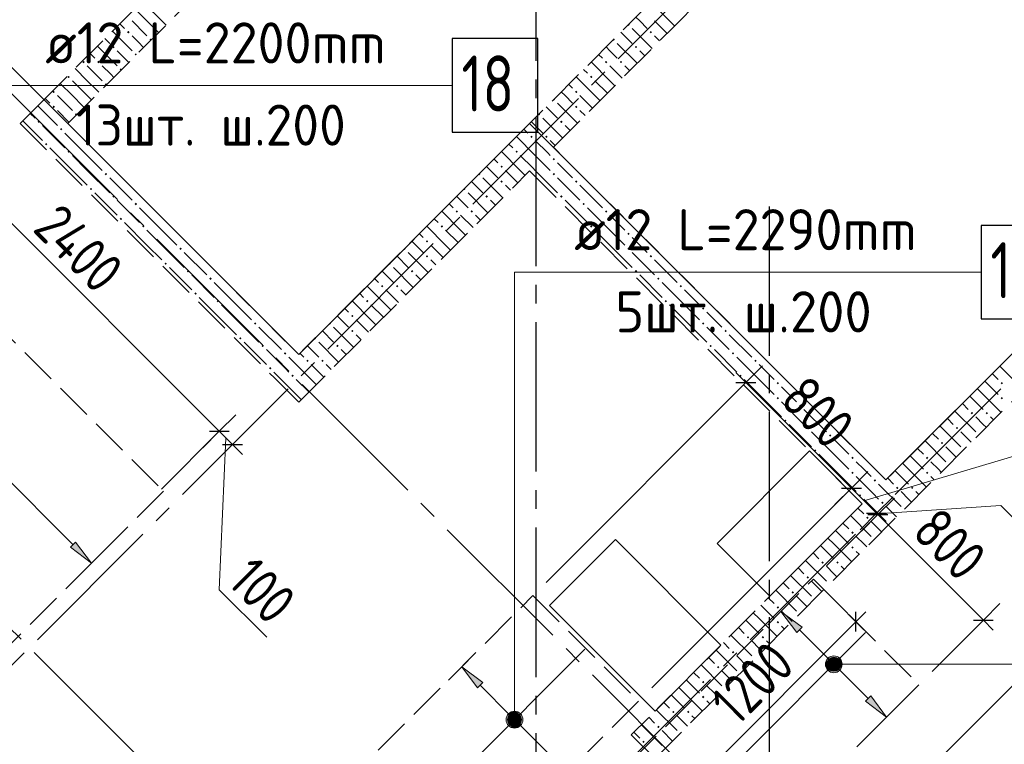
# Model space of a CAD drawing. Header units: millimetres. Extents: x 0 to 43617, y 0 to 59400.
# Tile 9 of 25: x 19059 to 24334, y 20360 to 24240. Entities that reach past the tile are written whole.
import ezdxf

# ---------------------------------------------------------------- set-up
doc = ezdxf.new("R2010")
doc.units = ezdxf.units.MM
doc.linetypes.add('______2', pattern=[270, 200, -70])
doc.linetypes.add('______5', pattern=[1100, 800, -100, 100, -100])
for name, color, linetype, lineweight in [('Standard', 7, 'Continuous', 25), ('ДОП Верх по У', 7, 'Continuous', 25), ('ЖБ Перекрытие верхний уровень', 7, 'Continuous', 35), ('ЖБ Стена верхний уровень', 7, 'Continuous', 35), ('Оси', 40, '______5', 18), ('Позиционная метка номер позиции', 7, 'Continuous', 13), ('Примечания', 7, 'Continuous', 25)]:
    doc.layers.add(name, color=color, linetype=linetype, lineweight=lineweight)
doc.styles.add('GOST 2.304-81', font='txt')
doc.styles.add('ISOCPEUR', font='txt')

msp = doc.modelspace()

# ---------------------------------------------------------------- hatches: boundary and pattern name
at = {"layer": 'ДОП Верх по У', "linetype": 'Continuous', "lineweight": 13, "transparency": 33554687}
for points in [[(19330.5, 21414.6), (19443.6, 21329.8), (19358.7, 21442.9)], [(23384.4, 20797.8), (23410.9, 20824.3), (23394, 20814.8)], [(23410.9, 20824.3), (23384.4, 20797.8), (23384.4, 20778.7)], [(23410.9, 20824.3), (23384.4, 20778.7), (23430, 20824.3)], [(23430, 20824.3), (23384.4, 20778.7), (23394, 20761.7)], [(23430, 20824.3), (23394, 20761.7), (23447, 20814.8)], [(23447, 20814.8), (23394, 20761.7), (23410.9, 20752.2)], [(23447, 20814.8), (23410.9, 20752.2), (23456.5, 20797.8)], [(23456.5, 20797.8), (23410.9, 20752.2), (23430, 20752.2)], [(23456.5, 20797.8), (23430, 20752.2), (23456.5, 20778.7)], [(23456.5, 20778.7), (23430, 20752.2), (23447, 20761.7)], [(23590.2, 20590.3), (23703.3, 20505.4), (23618.5, 20618.5)], [(21673.9, 20501.5), (21700.4, 20528), (21683.4, 20518.4)], [(21700.4, 20528), (21673.9, 20501.5), (21673.9, 20482.4)], [(21700.4, 20528), (21673.9, 20482.4), (21719.5, 20528)], [(21719.5, 20528), (21673.9, 20482.4), (21683.4, 20465.4)], [(21719.5, 20528), (21683.4, 20465.4), (21736.4, 20518.4)], [(21736.4, 20518.4), (21683.4, 20465.4), (21700.4, 20455.9)], [(21736.4, 20518.4), (21700.4, 20455.9), (21746, 20501.5)], [(21746, 20501.5), (21700.4, 20455.9), (21719.5, 20455.9)], [(21746, 20501.5), (21719.5, 20455.9), (21746, 20482.4)], [(21746, 20482.4), (21719.5, 20455.9), (21736.4, 20465.4)]]:
    msp.add_hatch(color=7, dxfattribs=at).paths.add_polyline_path(points)
for points in [[(23222.5, 20958), (23137.6, 21071.1), (23250.8, 20986.2)], [(21511.9, 20661.6), (21427.1, 20774.7), (21540.2, 20689.9)]]:
    msp.add_hatch(color=7, dxfattribs=at).paths.add_polyline_path(points, flags=16)
at = {"layer": 'ЖБ Стена верхний уровень', "linetype": 'Continuous', "lineweight": 18, "transparency": 33554687}
for points in [[(22323.7, 24216.9), (22327.4, 24213.1), (22321, 24206.6), (22317.2, 24210.4)], [(19634.5, 24173.1), (19640.9, 24179.6), (19647.4, 24173.1), (19640.9, 24166.6)], [(22434.5, 24173.1), (22440.9, 24179.6), (22447.4, 24173.1), (22440.9, 24166.6)], [(19754.4, 24133.1), (19760.9, 24139.6), (19766.2, 24134.3), (19759.7, 24127.8)], [(22243.7, 24136.9), (22247.4, 24133.1), (22240.9, 24126.6), (22237.2, 24130.4)], [(19554.4, 24093.1), (19560.9, 24099.6), (19567.4, 24093.1), (19560.9, 24086.6)], [(19674.5, 24053.1), (19681, 24059.6), (19686.2, 24054.3), (19679.7, 24047.9)], [(22354.4, 24093.1), (22360.9, 24099.6), (22367.4, 24093.1), (22360.9, 24086.6)], [(19394.5, 24013.1), (19401, 24019.6), (19407.5, 24013.1), (19401, 24006.6)], [(19474.5, 24013.1), (19481, 24019.6), (19487.5, 24013.1), (19481, 24006.6)], [(22194.5, 24013.1), (22201, 24019.6), (22207.5, 24013.1), (22201, 24006.6)], [(22274.5, 24013.1), (22281, 24019.6), (22287.5, 24013.1), (22281, 24006.6)], [(19594.5, 23973.1), (19601, 23979.6), (19606.2, 23974.3), (19599.7, 23967.8)], [(19314.5, 23933.1), (19321, 23939.6), (19327.4, 23933.1), (19321, 23926.6)], [(19514.5, 23893.1), (19521, 23899.6), (19526.2, 23894.3), (19519.7, 23887.8)], [(22114.5, 23933.1), (22121, 23939.6), (22127.4, 23933.1), (22121, 23926.6)], [(19234.5, 23853.1), (19240.9, 23859.6), (19247.4, 23853.1), (19240.9, 23846.6)], [(22034.5, 23853.1), (22040.9, 23859.6), (22047.4, 23853.1), (22040.9, 23846.6)], [(21923.7, 23816.9), (21927.4, 23813.1), (21921, 23806.6), (21917.2, 23810.4)], [(19234.5, 23773.1), (19240.9, 23779.6), (19247.4, 23773.1), (19240.9, 23766.6)], [(22034.5, 23773.1), (22040.9, 23779.6), (22047.4, 23773.1), (22040.9, 23766.6)], [(19154.4, 23693.1), (19160.9, 23699.6), (19167.4, 23693.1), (19160.9, 23686.6)], [(21843.7, 23736.9), (21847.4, 23733.1), (21840.9, 23726.6), (21837.2, 23730.4)], [(21954.4, 23693.1), (21960.9, 23699.6), (21967.4, 23693.1), (21960.9, 23686.6)], [(19274.5, 23653.1), (19281, 23659.6), (19287.5, 23653.1), (19281, 23646.6)], [(21794.5, 23613.1), (21801, 23619.6), (21807.5, 23613.1), (21801, 23606.6)], [(21874.5, 23613.1), (21881, 23619.6), (21887.5, 23613.1), (21881, 23606.6)], [(19194.5, 23573.1), (19201, 23579.6), (19207.5, 23573.1), (19201, 23566.6)], [(19314.5, 23533.1), (19321, 23539.6), (19327.4, 23533.1), (19321, 23526.6)], [(21714.5, 23533.1), (21721, 23539.6), (21727.4, 23533.1), (21721, 23526.6)], [(21914.5, 23493.1), (21921, 23499.6), (21927.4, 23493.1), (21921, 23486.6)], [(21634.5, 23453.1), (21640.9, 23459.6), (21647.4, 23453.1), (21640.9, 23446.6)], [(19514.5, 23413.1), (19521, 23419.6), (19527.4, 23413.1), (19521, 23406.6)], [(21523.7, 23416.9), (21527.4, 23413.1), (21521, 23406.6), (21517.2, 23410.4)], [(21634.5, 23373.1), (21640.9, 23379.6), (21647.4, 23373.1), (21640.9, 23366.6)], [(21914.5, 23413.1), (21921, 23419.6), (21927.4, 23413.1), (21921, 23406.6)], [(22034.5, 23373.1), (22040.9, 23379.6), (22047.4, 23373.1), (22040.9, 23366.6)], [(19434.5, 23333.1), (19440.9, 23339.6), (19447.4, 23333.1), (19440.9, 23326.6)], [(21443.7, 23336.9), (21447.4, 23333.1), (21440.9, 23326.6), (21437.2, 23330.4)], [(19554.4, 23293.1), (19560.9, 23299.6), (19567.4, 23293.1), (19560.9, 23286.6)], [(21554.4, 23293.1), (21560.9, 23299.6), (21567.4, 23293.1), (21560.9, 23286.6)], [(21954.4, 23293.1), (21960.9, 23299.6), (21967.4, 23293.1), (21960.9, 23286.6)], [(19674.5, 23253.1), (19681, 23259.6), (19687.5, 23253.1), (19681, 23246.6)], [(21394.5, 23213.1), (21401, 23219.6), (21407.5, 23213.1), (21401, 23206.6)], [(21474.5, 23213.1), (21481, 23219.6), (21487.5, 23213.1), (21481, 23206.6)], [(22074.5, 23253.1), (22081, 23259.6), (22087.5, 23253.1), (22081, 23246.6)], [(22194.5, 23213.1), (22201, 23219.6), (22207.5, 23213.1), (22201, 23206.6)], [(19594.5, 23173.1), (19601, 23179.6), (19607.5, 23173.1), (19601, 23166.6)], [(19714.5, 23133.1), (19721, 23139.6), (19727.4, 23133.1), (19721, 23126.6)], [(21314.5, 23133.1), (21321, 23139.6), (21327.4, 23133.1), (21321, 23126.6)], [(22114.5, 23133.1), (22121, 23139.6), (22127.4, 23133.1), (22121, 23126.6)], [(21234.5, 23053.1), (21240.9, 23059.6), (21247.4, 23053.1), (21240.9, 23046.6)], [(22314.5, 23093.1), (22321, 23099.6), (22327.4, 23093.1), (22321, 23086.6)], [(19914.5, 23013.1), (19921, 23019.6), (19927.4, 23013.1), (19921, 23006.6)], [(21123.7, 23016.9), (21127.4, 23013.1), (21121, 23006.6), (21117.2, 23010.4)], [(22314.5, 23013.1), (22321, 23019.6), (22327.4, 23013.1), (22321, 23006.6)], [(21234.5, 22973.1), (21240.9, 22979.6), (21247.4, 22973.1), (21240.9, 22966.6)], [(22434.5, 22973.1), (22440.9, 22979.6), (22447.4, 22973.1), (22440.9, 22966.6)], [(19834.5, 22933.1), (19840.9, 22939.6), (19847.4, 22933.1), (19840.9, 22926.6)], [(19954.4, 22893.1), (19960.9, 22899.6), (19967.4, 22893.1), (19960.9, 22886.6)], [(21043.7, 22936.9), (21047.4, 22933.1), (21040.9, 22926.6), (21037.2, 22930.4)], [(21154.4, 22893.1), (21160.9, 22899.6), (21167.4, 22893.1), (21160.9, 22886.6)], [(22354.4, 22893.1), (22360.9, 22899.6), (22367.4, 22893.1), (22360.9, 22886.6)], [(20074.5, 22853.1), (20081, 22859.6), (20087.5, 22853.1), (20081, 22846.6)], [(22474.5, 22853.1), (22481, 22859.6), (22487.5, 22853.1), (22481, 22846.6)], [(20994.5, 22813.1), (21001, 22819.6), (21007.5, 22813.1), (21001, 22806.6)], [(21074.5, 22813.1), (21081, 22819.6), (21087.5, 22813.1), (21081, 22806.6)], [(22594.5, 22813.1), (22601, 22819.6), (22607.5, 22813.1), (22601, 22806.6)], [(19994.5, 22773.1), (20001, 22779.6), (20007.5, 22773.1), (20001, 22766.6)], [(20114.5, 22733.1), (20121, 22739.6), (20127.4, 22733.1), (20121, 22726.6)], [(20914.5, 22733.1), (20921, 22739.6), (20927.4, 22733.1), (20921, 22726.6)], [(22514.5, 22733.1), (22521, 22739.6), (22527.4, 22733.1), (22521, 22726.6)], [(22714.5, 22693.1), (22721, 22699.6), (22727.4, 22693.1), (22721, 22686.6)], [(20834.5, 22653.1), (20840.9, 22659.6), (20847.4, 22653.1), (20840.9, 22646.6)], [(20314.5, 22613.1), (20321, 22619.6), (20327.4, 22613.1), (20321, 22606.6)], [(20723.7, 22616.9), (20727.4, 22613.1), (20721, 22606.6), (20717.2, 22610.4)], [(20834.5, 22573.1), (20840.9, 22579.6), (20847.4, 22573.1), (20840.9, 22566.6)], [(22714.5, 22613.1), (22721, 22619.6), (22727.4, 22613.1), (22721, 22606.6)], [(22834.5, 22573.1), (22840.9, 22579.6), (22847.4, 22573.1), (22840.9, 22566.6)], [(20234.5, 22533.1), (20240.9, 22539.6), (20247.4, 22533.1), (20240.9, 22526.6)], [(20643.7, 22536.9), (20647.4, 22533.1), (20640.9, 22526.6), (20637.2, 22530.4)], [(20354.4, 22493.1), (20360.9, 22499.6), (20367.4, 22493.1), (20360.9, 22486.6)], [(20754.4, 22493.1), (20760.9, 22499.6), (20767.4, 22493.1), (20760.9, 22486.6)], [(22754.4, 22493.1), (22760.9, 22499.6), (22767.4, 22493.1), (22760.9, 22486.6)], [(20474.5, 22453.1), (20481, 22459.6), (20487.5, 22453.1), (20481, 22446.6)], [(22874.5, 22453.1), (22881, 22459.6), (22887.5, 22453.1), (22881, 22446.6)], [(20394.5, 22373.1), (20401, 22379.6), (20407.5, 22373.1), (20401, 22366.6)], [(20594.5, 22413.1), (20601, 22419.6), (20607.5, 22413.1), (20601, 22406.6)], [(20674.5, 22413.1), (20681, 22419.6), (20687.5, 22413.1), (20681, 22406.6)], [(22994.5, 22413.1), (23001, 22419.6), (23007.5, 22413.1), (23001, 22406.6)], [(20514.5, 22333.1), (20521, 22339.6), (20527.4, 22333.1), (20521, 22326.6)], [(22914.5, 22333.1), (22921, 22339.6), (22927.4, 22333.1), (22921, 22326.6)], [(23114.5, 22293.1), (23121, 22299.6), (23127.4, 22293.1), (23121, 22286.6)], [(24314.5, 22293.1), (24321, 22299.6), (24327.4, 22293.1), (24321, 22286.6)], [(23114.5, 22213.1), (23121, 22219.6), (23127.4, 22213.1), (23121, 22206.6)], [(24314.5, 22213.1), (24321, 22219.6), (24327.4, 22213.1), (24321, 22206.6)], [(23234.5, 22173.1), (23240.9, 22179.6), (23247.4, 22173.1), (23240.9, 22166.6)], [(24154.4, 22133.1), (24160.9, 22139.6), (24167.4, 22133.1), (24160.9, 22126.6)], [(24234.5, 22133.1), (24240.9, 22139.6), (24247.4, 22133.1), (24240.9, 22126.6)], [(23154.4, 22093.1), (23160.9, 22099.6), (23167.4, 22093.1), (23160.9, 22086.6)], [(23274.5, 22053.1), (23281, 22059.6), (23287.5, 22053.1), (23281, 22046.6)], [(24074.5, 22053.1), (24081, 22059.6), (24087.5, 22053.1), (24081, 22046.6)], [(23394.5, 22013.1), (23401, 22019.6), (23407.5, 22013.1), (23401, 22006.6)], [(23994.5, 21973.1), (24001, 21979.6), (24007.5, 21973.1), (24001, 21966.6)], [(23314.5, 21933.1), (23321, 21939.6), (23327.4, 21933.1), (23321, 21926.6)], [(23514.5, 21893.1), (23521, 21899.6), (23527.4, 21893.1), (23521, 21886.6)], [(23914.5, 21893.1), (23921, 21899.6), (23927.4, 21893.1), (23921, 21886.6)], [(23514.5, 21813.1), (23521, 21819.6), (23527.4, 21813.1), (23521, 21806.6)], [(23914.5, 21813.1), (23921, 21819.6), (23927.4, 21813.1), (23921, 21806.6)], [(23634.5, 21773.1), (23640.9, 21779.6), (23647.4, 21773.1), (23640.9, 21766.6)], [(23754.4, 21733.1), (23760.9, 21739.6), (23767.4, 21733.1), (23760.9, 21726.6)], [(23834.5, 21733.1), (23840.9, 21739.6), (23847.4, 21733.1), (23840.9, 21726.6)], [(23554.4, 21693.1), (23560.9, 21699.6), (23567.4, 21693.1), (23560.9, 21686.6)], [(23674.5, 21653.1), (23681, 21659.6), (23687.5, 21653.1), (23681, 21646.6)], [(23594.5, 21573.1), (23601, 21579.6), (23607.5, 21573.1), (23601, 21566.6)], [(23514.5, 21493.1), (23521, 21499.6), (23527.4, 21493.1), (23521, 21486.6)], [(23514.5, 21413.1), (23521, 21419.6), (23527.4, 21413.1), (23521, 21406.6)], [(23354.4, 21333.1), (23360.9, 21339.6), (23367.4, 21333.1), (23360.9, 21326.6)], [(23434.5, 21333.1), (23440.9, 21339.6), (23447.4, 21333.1), (23440.9, 21326.6)], [(23274.5, 21253.1), (23281, 21259.6), (23287.5, 21253.1), (23281, 21246.6)], [(23194.5, 21173.1), (23201, 21179.6), (23207.5, 21173.1), (23201, 21166.6)], [(23114.5, 21093.1), (23121, 21099.6), (23127.4, 21093.1), (23121, 21086.6)], [(23114.5, 21013.1), (23121, 21019.6), (23127.4, 21013.1), (23121, 21006.6)], [(22954.4, 20933.1), (22960.9, 20939.6), (22967.4, 20933.1), (22960.9, 20926.6)], [(23034.5, 20933.1), (23040.9, 20939.6), (23047.4, 20933.1), (23040.9, 20926.6)], [(22874.5, 20853.1), (22881, 20859.6), (22887.5, 20853.1), (22881, 20846.6)], [(22794.5, 20773.1), (22801, 20779.6), (22807.5, 20773.1), (22801, 20766.6)], [(22714.5, 20693.1), (22721, 20699.6), (22727.4, 20693.1), (22721, 20686.6)], [(22714.5, 20613.1), (22721, 20619.6), (22727.4, 20613.1), (22721, 20606.6)], [(22554.4, 20533.1), (22560.9, 20539.6), (22567.4, 20533.1), (22560.9, 20526.6)], [(22634.5, 20533.1), (22640.9, 20539.6), (22647.4, 20533.1), (22640.9, 20526.6)], [(22474.5, 20453.1), (22481, 20459.6), (22487.5, 20453.1), (22481, 20446.6)], [(22394.5, 20373.1), (22401, 20379.6), (22407.5, 20373.1), (22401, 20366.6)]]:
    msp.add_hatch(color=7, dxfattribs=at).paths.add_polyline_path(points, flags=16)
h = msp.add_hatch(color=7, dxfattribs=at)
h.paths.add_polyline_path([(19362.8, 23737.7), (19356.8, 23730.8), (19359.7, 23727.9), (19366.2, 23734.4)])
h.paths.add_polyline_path([(19354.4, 23733.1), (19360.9, 23739.6), (19362.8, 23737.7), (19356.8, 23730.8)], flags=16)
at = {"layer": 'Позиционная метка номер позиции', "linetype": 'Continuous', "lineweight": 13, "transparency": 33554687}
for points in [[(23381.8, 20765.8), (23381.8, 20810.8), (23375.5, 20788.3)], [(23381.8, 20810.8), (23398, 20749.6), (23398, 20827)], [(23381.8, 20810.8), (23381.8, 20765.8), (23398, 20749.6)], [(23398, 20827), (23420.5, 20743.3), (23420.5, 20833.3)], [(23398, 20827), (23398, 20749.6), (23420.5, 20743.3)], [(23420.5, 20833.3), (23420.5, 20743.3), (23443, 20749.6)], [(23420.5, 20833.3), (23443, 20749.6), (23443, 20827)], [(23443, 20827), (23443, 20749.6), (23459.2, 20765.8)], [(23443, 20827), (23459.2, 20765.8), (23459.2, 20810.8)], [(23459.2, 20810.8), (23459.2, 20765.8), (23465.5, 20788.3)], [(21671.2, 20514.4), (21748.6, 20514.4), (21732.4, 20530.6)], [(21671.2, 20514.4), (21732.4, 20530.6), (21687.4, 20530.6)], [(21687.4, 20530.6), (21732.4, 20530.6), (21709.9, 20536.9)], [(21664.9, 20491.9), (21754.9, 20491.9), (21748.6, 20514.4)], [(21664.9, 20491.9), (21748.6, 20514.4), (21671.2, 20514.4)], [(21671.2, 20469.4), (21754.9, 20491.9), (21664.9, 20491.9)], [(21671.2, 20469.4), (21748.6, 20469.4), (21754.9, 20491.9)], [(21687.4, 20453.2), (21748.6, 20469.4), (21671.2, 20469.4)], [(21687.4, 20453.2), (21732.4, 20453.2), (21748.6, 20469.4)], [(21732.4, 20453.2), (21687.4, 20453.2), (21709.9, 20446.9)]]:
    msp.add_hatch(color=7, dxfattribs=at).paths.add_polyline_path(points)

# ---------------------------------------------------------------- linework, layer by layer
at = {"layer": 'Standard', "color": 7, "linetype": 'Continuous', "lineweight": 13, "transparency": 33554687}
for p, q in [((23281.9, 19577), (28981.2, 25276.3)), ((18431.3, 23732.8), (20128.3, 22035.7)), ((22949.6, 22297.3), (22896.6, 22350.3)), ((22949.6, 22297.3), (23515.3, 21731.6)), ((20128.3, 22035.7), (20199, 21965)), ((20163.7, 22000.4), (20128.3, 21187.2)), ((20199, 21965), (20252.1, 21912)), ((23582.5, 21664.4), (24453.1, 21923.6)), ((23515.3, 21731.6), (23649.7, 21597.3)), ((23653.2, 21593.7), (24316.2, 21637.8)), ((24316.2, 21637.8), (24471, 21482.9)), ((23649.7, 21597.3), (23656.7, 21590.2)), ((23656.7, 21590.2), (24222.4, 21024.5)), ((20128.3, 21187.2), (20382.6, 20932.8)), ((23539.5, 21016.5), (23592.5, 21069.6)), ((22690.9, 20168), (23539.5, 21016.5)), ((24222.4, 21024.5), (24275.4, 20971.5))]:
    msp.add_line(p, q, dxfattribs=at)
at = {"layer": 'Standard', "color": 251, "linetype": 'Continuous', "lineweight": -3, "true_color": 0x656565, "transparency": 33554687}
for p, q in [((22949.6, 22297.3), (23038, 22385.7)), ((22949.6, 22297.3), (21879.4, 21227.1)), ((22949.6, 22297.3), (22861.2, 22208.9)), ((20128.3, 22035.7), (20216.7, 22124.1)), ((20199, 21965), (20287.4, 22053.4)), ((20128.3, 22035.7), (19818.2, 21725.6)), ((20128.3, 22035.7), (20039.9, 21947.3)), ((20199, 21965), (20110.6, 21876.6)), ((20199, 21965), (20199, 21965)), ((23515.3, 21731.6), (23603.7, 21820)), ((23515.3, 21731.6), (22445.1, 20661.4)), ((23515.3, 21731.6), (23426.9, 21643.2)), ((23649.7, 21597.3), (23738, 21685.7)), ((23656.7, 21590.2), (23745.1, 21678.6)), ((23656.7, 21590.2), (23382, 21315.5)), ((23649.7, 21597.3), (23561.3, 21508.9)), ((23656.7, 21590.2), (23568.3, 21501.8)), ((23649.7, 21597.3), (23649.7, 21597.3)), ((23539.5, 21016.5), (23451.1, 21104.9)), ((24222.4, 21024.5), (24310.8, 21112.9)), ((23539.5, 21016.5), (23627.9, 20928.2)), ((23539.5, 21016.5), (23539.5, 21016.5)), ((24222.4, 21024.5), (23947.7, 20749.8)), ((24222.4, 21024.5), (24134, 20936.1))]:
    msp.add_line(p, q, dxfattribs=at)
at = {"layer": 'Standard', "color": 7, "linetype": 'Continuous', "lineweight": 25, "transparency": 33554687}
for p, q in [((22896.6, 22297.3), (23002.7, 22297.3)), ((20075.3, 22035.7), (20181.3, 22035.7)), ((20146, 21965), (20252.1, 21965)), ((23462.3, 21731.6), (23568.3, 21731.6)), ((23596.6, 21597.3), (23702.7, 21597.3)), ((23603.7, 21590.2), (23709.8, 21590.2)), ((23539.5, 20963.5), (23539.5, 21069.6)), ((24169.4, 21024.5), (24275.4, 21024.5))]:
    msp.add_line(p, q, dxfattribs=at)
at = {"layer": 'ДОП Верх по У', "color": 7, "linetype": 'Continuous', "lineweight": 13, "transparency": 33554687}
for p, q in [((19175.7, 23888.3), (21261.7, 23888.3)), ((22009.9, 22888.3), (24095.9, 22888.3))]:
    msp.add_line(p, q, dxfattribs=at)
at = {"layer": 'ДОП Верх по У', "color": 251, "linetype": 'Continuous', "lineweight": 13, "true_color": 0x494949, "transparency": 33554687}
for p, q in [((18616.3, 22157.1), (19344.6, 21428.8)), ((19358.7, 21442.9), (19330.5, 21414.6)), ((19443.6, 21329.8), (19358.7, 21442.9)), ((19330.5, 21414.6), (19443.6, 21329.8)), ((19443.6, 21329.8), (19514.3, 21400.5)), ((19443.6, 21329.8), (19372.9, 21259.1)), ((19443.6, 21329.8), (19443.6, 21329.8)), ((23137.6, 21071.1), (23208.3, 21141.8)), ((23137.6, 21071.1), (23066.9, 21000.4)), ((23137.6, 21071.1), (23250.8, 20986.2)), ((23222.5, 20958), (23137.6, 21071.1)), ((23137.6, 21071.1), (23137.6, 21071.1)), ((23250.8, 20986.2), (23222.5, 20958)), ((23236.6, 20972.1), (23399.3, 20809.5)), ((21427.1, 20774.7), (21497.8, 20845.5)), ((23447, 20814.8), (23447, 20814.8)), ((21427.1, 20774.7), (21356.4, 20704)), ((21427.1, 20774.7), (21540.2, 20689.9)), ((21511.9, 20661.6), (21427.1, 20774.7)), ((21427.1, 20774.7), (21427.1, 20774.7)), ((23394, 20761.7), (23394, 20761.7)), ((23441.7, 20767), (23604.3, 20604.4)), ((21540.2, 20689.9), (21511.9, 20661.6)), ((21526.1, 20675.8), (21688.7, 20513.1)), ((23618.5, 20618.5), (23590.2, 20590.3)), ((23590.2, 20590.3), (23703.3, 20505.4)), ((23703.3, 20505.4), (23618.5, 20618.5)), ((23703.3, 20505.4), (23774, 20576.1)), ((21731.1, 20470.7), (21893.8, 20308.1)), ((21736.4, 20518.4), (21736.4, 20518.4)), ((23703.3, 20505.4), (23632.6, 20434.7)), ((23703.3, 20505.4), (23703.3, 20505.4)), ((21683.4, 20465.4), (21683.4, 20465.4))]:
    msp.add_line(p, q, dxfattribs=at)
at = {"layer": 'ДОП Верх по У', "color": 7, "linetype": 'Continuous', "lineweight": 18, "transparency": 33554687}
for p, q in [((23589.9, 20957.7), (22042.7, 19410.5)), ((20885.2, 19667.2), (22087.3, 20869.3))]:
    msp.add_line(p, q, dxfattribs=at)
at = {"layer": 'ДОП Верх по У', "color": 7, "linetype": 'Continuous', "lineweight": 25, "transparency": 33554687}
for points in [[(21375.7, 23638.3), (21835.7, 23638.3), (21835.7, 24138.3), (21375.7, 24138.3), (21375.7, 23638.3)], [(24209.9, 22638.3), (24669.9, 22638.3), (24669.9, 23138.3), (24209.9, 23138.3), (24209.9, 22638.3)]]:
    msp.add_lwpolyline(points, dxfattribs=at)
at = {"layer": 'ДОП Верх по У', "color": 251, "linetype": 'Continuous', "lineweight": 13, "true_color": 0x494949, "transparency": 33554687}
for centre in [(23420.5, 20788.3), (21709.9, 20491.9)]:
    msp.add_circle(centre, 37.5, dxfattribs=at)
at = {"layer": 'ЖБ Перекрытие верхний уровень', "color": 7, "linetype": 'Continuous', "lineweight": 18, "transparency": 33554687}
for p, q in [((28748.9, 26823.8), (23700.2, 21775.1)), ((20553.6, 22446.8), (17689.8, 25310.6)), ((21791, 23684.2), (20553.6, 22446.8)), ((23700.2, 21775.1), (21791, 23684.2)), ((23290.1, 21930.6), (22795.1, 21435.6)), ((23572.9, 21647.8), (23290.1, 21930.6)), ((23077.9, 21152.8), (23572.9, 21647.8)), ((22250.6, 21456.9), (21897.1, 21103.3)), ((22816.3, 20891.2), (22250.6, 21456.9)), ((22795.1, 21435.6), (23077.9, 21152.8)), ((21897.1, 21103.3), (22462.8, 20537.6)), ((22462.8, 20537.6), (22816.3, 20891.2))]:
    msp.add_line(p, q, dxfattribs=at)
at = {"layer": 'ЖБ Стена верхний уровень', "color": 251, "linetype": '______2', "lineweight": 13, "true_color": 0x656565, "transparency": 33554687}
for p, q in [((28515.6, 26590.5), (23700.2, 21775.1)), ((22462.8, 20283.1), (28642.9, 26463.2)), ((22561.7, 24200.4), (23820.4, 25459.1)), ((19885.4, 24508), (19188.9, 23811.5)), ((19316.1, 23684.2), (20012.6, 24380.7)), ((22434.5, 24327.7), (20553.6, 22446.8)), ((21918.3, 23557), (22561.7, 24200.4)), ((19188.9, 23811.5), (19061.6, 23684.2)), ((19061.6, 23684.2), (20426.3, 22319.5)), ((20553.6, 22446.8), (19316.1, 23684.2)), ((23700.2, 21775.1), (21918.3, 23557)), ((20553.6, 22192.2), (21791, 23429.7)), ((21791, 23429.7), (23572.9, 21647.8)), ((20426.3, 22319.5), (20553.6, 22192.2)), ((23572.9, 21647.8), (22335.5, 20410.3)), ((22335.5, 20410.3), (22462.8, 20283.1))]:
    msp.add_line(p, q, dxfattribs=at)
at = {"layer": 'ЖБ Стена верхний уровень', "color": 9, "linetype": 'Continuous', "lineweight": 18, "true_color": 0xc7c7c7, "transparency": 33554687}
for p, q in [((22540.9, 24233.1), (22440.4, 24333.7)), ((19740.9, 24233.1), (19675.7, 24298.4)), ((19621, 24193.1), (19595.7, 24218.4)), ((19821, 24233.1), (19843, 24211.1)), ((22381, 24233.1), (22360.4, 24253.7)), ((22421, 24193.1), (22381, 24233.1)), ((22460.9, 24233.1), (22527.7, 24166.4)), ((22540.9, 24233.1), (22567.7, 24206.4)), ((22280.4, 24173.7), (22340.9, 24113.1)), ((22340.9, 24193.1), (22447.7, 24086.4)), ((19515.7, 24138.4), (19540.9, 24113.1)), ((22260.9, 24113.1), (22367.7, 24006.4)), ((22460.9, 24153.1), (22487.7, 24126.4)), ((19460.9, 24033.1), (19435.7, 24058.4)), ((19475.7, 24098.4), (19581, 23993.1)), ((22221, 24073.1), (22200.4, 24093.7)), ((22260.9, 24033.1), (22221, 24073.1)), ((22381, 24073.1), (22407.7, 24046.4)), ((22221, 23913.1), (22120.4, 24013.7)), ((22160.4, 24053.7), (22181, 24033.1)), ((19421, 23913.1), (19355.7, 23978.4)), ((19421, 23993.1), (19501, 23913.1)), ((22080.4, 23973.7), (22101, 23953.1)), ((22221, 23993.1), (22287.7, 23926.4)), ((22301, 23993.1), (22327.7, 23966.4)), ((19340.9, 23833.1), (19275.7, 23898.4)), ((19340.9, 23913.1), (19421, 23833.1)), ((22140.9, 23833.1), (22040.4, 23933.7)), ((22140.9, 23913.1), (22207.7, 23846.4)), ((22221, 23913.1), (22247.7, 23886.4)), ((21981, 23833.1), (21960.4, 23853.7)), ((22000.4, 23893.7), (22021, 23873.1)), ((19221, 23793.1), (19195.7, 23818.4)), ((19260.9, 23833.1), (19340.9, 23753.1)), ((21940.9, 23793.1), (22047.7, 23686.4)), ((22021, 23793.1), (21981, 23833.1)), ((22060.9, 23833.1), (22127.7, 23766.4)), ((22140.9, 23833.1), (22167.7, 23806.4)), ((19155.7, 23778.4), (19260.9, 23673.1)), ((21880.4, 23773.7), (21940.9, 23713.1)), ((22060.9, 23753.1), (22087.7, 23726.4)), ((19075.7, 23698.4), (19181, 23593.1)), ((19115.7, 23738.4), (19140.9, 23713.1)), ((21821, 23673.1), (21800.4, 23693.7)), ((21860.9, 23713.1), (21967.7, 23606.4)), ((19181, 23673.1), (19301, 23553.1)), ((21760.4, 23653.7), (21781, 23633.1)), ((21860.9, 23633.1), (21821, 23673.1)), ((21981, 23673.1), (22007.7, 23646.4)), ((19421, 23513.1), (19301, 23633.1)), ((21821, 23513.1), (21720.4, 23613.7)), ((21821, 23593.1), (21887.7, 23526.4)), ((21901, 23593.1), (21927.7, 23566.4)), ((19340.9, 23433.1), (19221, 23553.1)), ((21740.9, 23433.1), (21640.4, 23533.7)), ((21680.4, 23573.7), (21701, 23553.1)), ((19340.9, 23513.1), (19421, 23433.1)), ((19421, 23513.1), (19501, 23433.1)), ((21600.4, 23493.7), (21621, 23473.1)), ((21740.9, 23513.1), (21807.7, 23446.4)), ((21821, 23513.1), (21847.7, 23486.4)), ((21847.7, 23486.4), (21901, 23433.1)), ((21887.7, 23526.4), (21901, 23513.1)), ((19340.9, 23433.1), (19421, 23353.1)), ((19421, 23433.1), (19540.9, 23313.1)), ((21581, 23433.1), (21560.4, 23453.7)), ((21621, 23393.1), (21581, 23433.1)), ((21660.9, 23433.1), (21727.7, 23366.4)), ((21740.9, 23433.1), (21767.7, 23406.4)), ((21807.7, 23446.4), (21821, 23433.1)), ((21821, 23433.1), (21940.9, 23313.1)), ((21981, 23433.1), (21940.9, 23473.1)), ((22021, 23393.1), (21981, 23433.1)), ((19540.9, 23393.1), (19660.9, 23273.1)), ((21480.4, 23373.7), (21540.9, 23313.1)), ((21540.9, 23393.1), (21647.7, 23286.4)), ((21940.9, 23393.1), (22060.9, 23273.1)), ((21660.9, 23353.1), (21687.7, 23326.4)), ((22060.9, 23353.1), (22181, 23233.1)), ((19460.9, 23313.1), (19581, 23193.1)), ((19581, 23273.1), (19701, 23153.1)), ((21421, 23273.1), (21400.4, 23293.7)), ((21460.9, 23233.1), (21421, 23273.1)), ((21460.9, 23313.1), (21567.7, 23206.4)), ((21581, 23273.1), (21607.7, 23246.4)), ((21981, 23273.1), (22101, 23153.1)), ((19821, 23113.1), (19701, 23233.1)), ((21421, 23113.1), (21320.4, 23213.7)), ((21360.4, 23253.7), (21381, 23233.1)), ((22221, 23113.1), (22101, 23233.1)), ((21280.4, 23173.7), (21301, 23153.1)), ((21421, 23193.1), (21487.7, 23126.4)), ((21501, 23193.1), (21527.7, 23166.4)), ((22221, 23193.1), (22301, 23113.1)), ((19740.9, 23033.1), (19621, 23153.1)), ((19740.9, 23113.1), (19821, 23033.1)), ((19821, 23113.1), (19901, 23033.1)), ((21340.9, 23033.1), (21240.4, 23133.7)), ((21340.9, 23113.1), (21407.7, 23046.4)), ((21421, 23113.1), (21447.7, 23086.4)), ((22140.9, 23113.1), (22221, 23033.1)), ((22221, 23113.1), (22301, 23033.1)), ((21200.4, 23093.7), (21221, 23073.1)), ((22381, 23033.1), (22340.9, 23073.1)), ((19740.9, 23033.1), (19821, 22953.1)), ((19821, 23033.1), (19940.9, 22913.1)), ((21181, 23033.1), (21160.4, 23053.7)), ((21221, 22993.1), (21181, 23033.1)), ((21260.9, 23033.1), (21327.7, 22966.4)), ((21340.9, 23033.1), (21367.7, 23006.4)), ((22221, 23033.1), (22340.9, 22913.1)), ((22421, 22993.1), (22381, 23033.1)), ((19940.9, 22993.1), (20060.9, 22873.1)), ((21080.4, 22973.7), (21140.9, 22913.1)), ((21140.9, 22993.1), (21247.7, 22886.4)), ((21260.9, 22953.1), (21287.7, 22926.4)), ((22340.9, 22993.1), (22460.9, 22873.1)), ((22460.9, 22953.1), (22581, 22833.1)), ((19860.9, 22913.1), (19981, 22793.1)), ((21060.9, 22913.1), (21167.7, 22806.4)), ((19981, 22873.1), (20101, 22753.1)), ((20960.4, 22853.7), (20981, 22833.1)), ((21021, 22873.1), (21000.4, 22893.7)), ((21060.9, 22833.1), (21021, 22873.1)), ((21181, 22873.1), (21207.7, 22846.4)), ((22381, 22873.1), (22501, 22753.1)), ((20221, 22713.1), (20101, 22833.1)), ((21021, 22713.1), (20920.4, 22813.7)), ((21021, 22793.1), (21087.7, 22726.4)), ((21101, 22793.1), (21127.7, 22766.4)), ((22621, 22713.1), (22501, 22833.1)), ((22621, 22793.1), (22701, 22713.1)), ((20140.9, 22633.1), (20021, 22753.1)), ((20880.4, 22773.7), (20901, 22753.1)), ((20140.9, 22713.1), (20221, 22633.1)), ((20221, 22713.1), (20301, 22633.1)), ((20800.4, 22693.7), (20821, 22673.1)), ((20940.9, 22633.1), (20840.4, 22733.7)), ((20940.9, 22713.1), (21007.7, 22646.4)), ((21021, 22713.1), (21047.7, 22686.4)), ((22540.9, 22713.1), (22621, 22633.1)), ((22621, 22713.1), (22701, 22633.1)), ((20140.9, 22633.1), (20221, 22553.1)), ((20221, 22633.1), (20340.9, 22513.1)), ((20781, 22633.1), (20760.4, 22653.7)), ((20821, 22593.1), (20781, 22633.1)), ((20860.9, 22633.1), (20927.7, 22566.4)), ((20940.9, 22633.1), (20967.7, 22606.4)), ((22621, 22633.1), (22740.9, 22513.1)), ((22781, 22633.1), (22740.9, 22673.1)), ((22821, 22593.1), (22781, 22633.1)), ((20340.9, 22593.1), (20460.9, 22473.1)), ((20740.9, 22593.1), (20847.7, 22486.4)), ((22740.9, 22593.1), (22860.9, 22473.1)), ((20680.4, 22573.7), (20740.9, 22513.1)), ((20860.9, 22553.1), (20887.7, 22526.4)), ((22860.9, 22553.1), (22981, 22433.1)), ((20260.9, 22513.1), (20381, 22393.1)), ((20621, 22473.1), (20600.4, 22493.7)), ((20660.9, 22513.1), (20767.7, 22406.4)), ((20381, 22473.1), (20480.4, 22373.7)), ((20520.4, 22413.7), (20501, 22433.1)), ((20560.4, 22453.7), (20581, 22433.1)), ((20660.9, 22433.1), (20621, 22473.1)), ((20781, 22473.1), (20807.7, 22446.4)), ((22781, 22473.1), (22901, 22353.1)), ((23021, 22313.1), (22901, 22433.1)), ((20480.4, 22373.7), (20501, 22353.1)), ((20621, 22313.1), (20520.4, 22413.7)), ((20621, 22393.1), (20687.7, 22326.4)), ((20701, 22393.1), (20727.7, 22366.4)), ((23021, 22393.1), (23101, 22313.1)), ((24309.6, 22384.5), (24421, 22273.1)), ((20440.4, 22333.7), (20421, 22353.1)), ((20540.9, 22233.1), (20440.4, 22333.7)), ((24269.6, 22344.5), (24301, 22313.1)), ((20540.9, 22313.1), (20607.7, 22246.4)), ((20621, 22313.1), (20647.7, 22286.4)), ((22940.9, 22313.1), (23021, 22233.1)), ((23021, 22313.1), (23101, 22233.1)), ((23181, 22233.1), (23140.9, 22273.1)), ((24189.6, 22264.5), (24221, 22233.1)), ((24229.6, 22304.5), (24301, 22233.1)), ((20540.9, 22233.1), (20567.7, 22206.4)), ((23021, 22233.1), (23140.9, 22113.1)), ((23221, 22193.1), (23181, 22233.1)), ((24149.6, 22224.5), (24221, 22153.1)), ((24221, 22233.1), (24316.9, 22137.2)), ((23140.9, 22193.1), (23260.9, 22073.1)), ((24109.6, 22184.5), (24140.9, 22153.1)), ((23260.9, 22153.1), (23381, 22033.1)), ((24029.6, 22104.5), (24060.9, 22073.1)), ((24069.6, 22144.5), (24181, 22033.1)), ((24221, 22073.1), (24181, 22113.1)), ((24260.9, 22113.1), (24276.9, 22097.2)), ((23181, 22073.1), (23301, 21953.1)), ((23989.6, 22064.5), (24101, 21953.1)), ((24236.9, 22057.2), (24221, 22073.1)), ((23421, 21913.1), (23301, 22033.1)), ((23949.6, 22024.5), (23981, 21993.1)), ((24156.9, 21977.2), (24101, 22033.1)), ((23421, 21993.1), (23501, 21913.1)), ((23909.6, 21984.5), (24021, 21873.1)), ((24076.9, 21897.2), (24021, 21953.1)), ((23340.9, 21913.1), (23421, 21833.1)), ((23421, 21913.1), (23501, 21833.1)), ((23829.6, 21904.5), (23901, 21833.1)), ((23869.6, 21944.5), (23901, 21913.1)), ((23581, 21833.1), (23540.9, 21873.1)), ((23789.6, 21864.5), (23821, 21833.1)), ((23981, 21833.1), (23940.9, 21873.1)), ((23421, 21833.1), (23540.9, 21713.1)), ((23540.9, 21793.1), (23629.6, 21704.5)), ((23621, 21793.1), (23581, 21833.1)), ((23749.6, 21824.5), (23821, 21753.1)), ((23821, 21833.1), (23916.9, 21737.2)), ((23940.9, 21793.1), (23956.9, 21777.2)), ((23996.9, 21817.2), (23981, 21833.1)), ((23660.9, 21753.1), (23669.6, 21744.5)), ((23669.6, 21744.5), (23781, 21633.1)), ((23709.6, 21784.5), (23740.9, 21753.1)), ((23629.6, 21704.5), (23660.9, 21673.1)), ((23821, 21673.1), (23781, 21713.1)), ((23860.9, 21713.1), (23876.9, 21697.2)), ((23581, 21673.1), (23589.6, 21664.5)), ((23589.6, 21664.5), (23701, 21553.1)), ((23756.9, 21577.2), (23701, 21633.1)), ((23836.9, 21657.2), (23821, 21673.1)), ((23509.6, 21584.5), (23621, 21473.1)), ((23549.6, 21624.5), (23581, 21593.1)), ((23469.6, 21544.5), (23501, 21513.1)), ((23676.9, 21497.2), (23621, 21553.1)), ((23429.6, 21504.5), (23501, 21433.1)), ((23581, 21433.1), (23540.9, 21473.1)), ((23349.6, 21424.5), (23421, 21353.1)), ((23389.6, 21464.5), (23421, 21433.1)), ((23421, 21433.1), (23516.9, 21337.2)), ((23596.9, 21417.2), (23581, 21433.1)), ((23309.6, 21384.5), (23340.9, 21353.1)), ((23540.9, 21393.1), (23556.9, 21377.2)), ((23269.6, 21344.5), (23381, 21233.1)), ((23421, 21273.1), (23381, 21313.1)), ((23460.9, 21313.1), (23476.9, 21297.2)), ((23189.6, 21264.5), (23301, 21153.1)), ((23229.6, 21304.5), (23260.9, 21273.1)), ((23436.9, 21257.2), (23421, 21273.1)), ((23149.6, 21224.5), (23181, 21193.1)), ((23356.9, 21177.2), (23301, 21233.1)), ((23109.6, 21184.5), (23221, 21073.1)), ((23029.6, 21104.5), (23101, 21033.1)), ((23069.6, 21144.5), (23101, 21113.1)), ((23276.9, 21097.2), (23221, 21153.1)), ((22989.6, 21064.5), (23021, 21033.1)), ((23181, 21033.1), (23140.9, 21073.1)), ((22949.6, 21024.5), (23021, 20953.1)), ((23021, 21033.1), (23116.9, 20937.2)), ((23196.9, 21017.2), (23181, 21033.1)), ((22869.6, 20944.5), (22981, 20833.1)), ((22909.6, 20984.5), (22940.9, 20953.1)), ((23140.9, 20993.1), (23156.9, 20977.2)), ((22829.6, 20904.5), (22860.9, 20873.1)), ((23021, 20873.1), (22981, 20913.1)), ((23060.9, 20913.1), (23076.9, 20897.2)), ((22789.6, 20864.5), (22901, 20753.1)), ((23036.9, 20857.2), (23021, 20873.1)), ((22749.6, 20824.5), (22781, 20793.1)), ((22956.9, 20777.2), (22901, 20833.1)), ((22669.6, 20744.5), (22701, 20713.1)), ((22709.6, 20784.5), (22821, 20673.1)), ((22876.9, 20697.2), (22821, 20753.1)), ((22629.6, 20704.5), (22701, 20633.1)), ((22589.6, 20664.5), (22621, 20633.1)), ((22621, 20633.1), (22716.9, 20537.2)), ((22781, 20633.1), (22740.9, 20673.1)), ((22796.9, 20617.2), (22781, 20633.1)), ((22509.6, 20584.5), (22540.9, 20553.1)), ((22549.6, 20624.5), (22621, 20553.1)), ((22740.9, 20593.1), (22756.9, 20577.2)), ((22469.6, 20544.5), (22581, 20433.1)), ((22429.6, 20504.5), (22460.9, 20473.1)), ((22621, 20473.1), (22581, 20513.1)), ((22636.9, 20457.2), (22621, 20473.1)), ((22660.9, 20513.1), (22676.9, 20497.2)), ((22349.6, 20424.5), (22381, 20393.1)), ((22389.6, 20464.5), (22501, 20353.1)), ((22556.9, 20377.2), (22501, 20433.1))]:
    msp.add_line(p, q, dxfattribs=at)
for points in [[(19740.9, 24313.1), (19807.3, 24246.8), (19807.3, 24246.8), (19821, 24233.1)], [(19660.9, 24233.1), (19732.7, 24161.3), (19732.7, 24161.3), (19740.9, 24153.1)], [(19740.9, 24233.1), (19770, 24204), (19770, 24204), (19803, 24171.1)], [(19555.7, 24178.4), (19658.2, 24075.9), (19658.2, 24075.9), (19660.9, 24073.1)], [(19660.9, 24153.1), (19695.5, 24118.6), (19695.5, 24118.6), (19723, 24091.1)], [(19581, 24073.1), (19620.9, 24033.2), (19620.9, 24033.2), (19643, 24011.1)], [(19501, 23993.1), (19546.3, 23947.8), (19546.3, 23947.8), (19563, 23931.1)], [(19421, 23913.1), (19471.7, 23862.4), (19471.7, 23862.4), (19483, 23851.1)], [(19340.9, 23833.1), (19397.1, 23777), (19397.1, 23777), (19403, 23771.1)], [(19421, 23833.1), (19434.4, 23819.7), (19434.4, 23819.7), (19443, 23811.1)], [(19260.9, 23753.1), (19322.5, 23691.6), (19322.5, 23691.6), (19323, 23691.1)]]:
    msp.add_lwpolyline(points, dxfattribs=at)
at = {"layer": 'Оси', "color": 8, "linetype": '______5', "lineweight": -3, "transparency": 33554687}
for p, q in [((21824, 57820), (21824, 7100)), ((12153.1, 13919.1), (31163, 32929)), ((14415.9, 12363.5), (33072.2, 31019.8)), ((23471.2, 19387.8), (16584.2, 26274.8)), ((22035.7, 17952.4), (15819.6, 24168.5)), ((23074, 23240), (23074, 7100))]:
    msp.add_line(p, q, dxfattribs=at)
at = {"layer": 'Позиционная метка номер позиции', "color": 7, "linetype": 'Continuous', "lineweight": 13, "transparency": 33554687}
for p, q in [((23375.5, 20788.3), (23375.5, 20788.3)), ((23420.5, 20833.3), (23420.5, 20833.3)), ((23420.5, 20788.3), (26993.1, 20788.3)), ((23465.5, 20788.3), (23465.5, 20788.3)), ((23420.5, 20743.3), (23420.5, 20743.3)), ((21709.9, 20536.9), (21709.9, 20536.9)), ((21664.9, 20491.9), (21664.9, 20491.9)), ((21754.9, 20491.9), (21754.9, 20491.9)), ((21709.9, 20446.9), (21709.9, 20446.9))]:
    msp.add_line(p, q, dxfattribs=at)
for points in [[(18595.1, 22178.3), (18595.1, 23888.3), (21375.7, 23888.3)], [(21709.9, 20491.9), (21709.9, 22888.3), (24209.9, 22888.3)]]:
    msp.add_lwpolyline(points, dxfattribs=at)
for centre in [(23420.5, 20788.3), (21709.9, 20491.9)]:
    msp.add_circle(centre, 45, dxfattribs=at)
at = {"layer": 'Примечания', "color": 7, "linetype": '______2', "lineweight": 18, "transparency": 33554687}
for p, q in [((18131.7, 23412), (19828.8, 21715)), ((19828.8, 21715), (18273.1, 20159.3)), ((21755.6, 19689.1), (23311.3, 21244.8)), ((23311.3, 21244.8), (23877, 20679.1)), ((20598.1, 19945.8), (21808.7, 21156.4)), ((21808.7, 21156.4), (22374.4, 20590.7)), ((23877, 20679.1), (22321.3, 19123.4)), ((22374.4, 20590.7), (21163.8, 19380.1))]:
    msp.add_line(p, q, dxfattribs=at)

# ---------------------------------------------------------------- texts
at = {"layer": 'Standard', "color": 7, "linetype": 'Continuous', "lineweight": 25, "transparency": 33554687, "char_height": 220, "attachment_point": 7, "style": 'GOST 2.304-81'}
for s, insert, width, rotation in [('2400', (19121.7, 23113.1), 672.625, 315), ('800', (23124.1, 22193.6), 531.972, 315), ('800', (23831.2, 21486.5), 531.964, 315), ('100', (20163.7, 21222.5), 485.089, 315), ('1200', (22902.9, 20450.7), 625.743, 45)]:
    msp.add_mtext(s, dxfattribs=dict(at, insert=insert, width=width, rotation=rotation))
at = {"layer": 'ДОП Верх по У', "color": 7, "linetype": 'Continuous', "lineweight": 13, "transparency": 33554687, "attachment_point": 7, "style": 'ISOCPEUR'}
for s, insert, char_height, width in [('\\W0.96;ø12 L=2200mm ', (19195.7, 24005.6), 220, 2150.523), ('\\W0.75;18', (21425.7, 23748.3), 300, 472.281), ('\\W0.95;13шт. ш.200 ', (19360.7, 23565.6), 220, 1819.9), ('\\W0.96;ø12 L=2290mm ', (22029.9, 23005.6), 220, 2150.523), ('\\W0.75;16', (24259.9, 22748.3), 300, 472.289), ('\\W0.97;5шт. ш.200 ', (22249.9, 22565.6), 220, 1712.337)]:
    msp.add_mtext(s, dxfattribs=dict(at, insert=insert, char_height=char_height, width=width))

doc.saveas('drawing.dxf')
